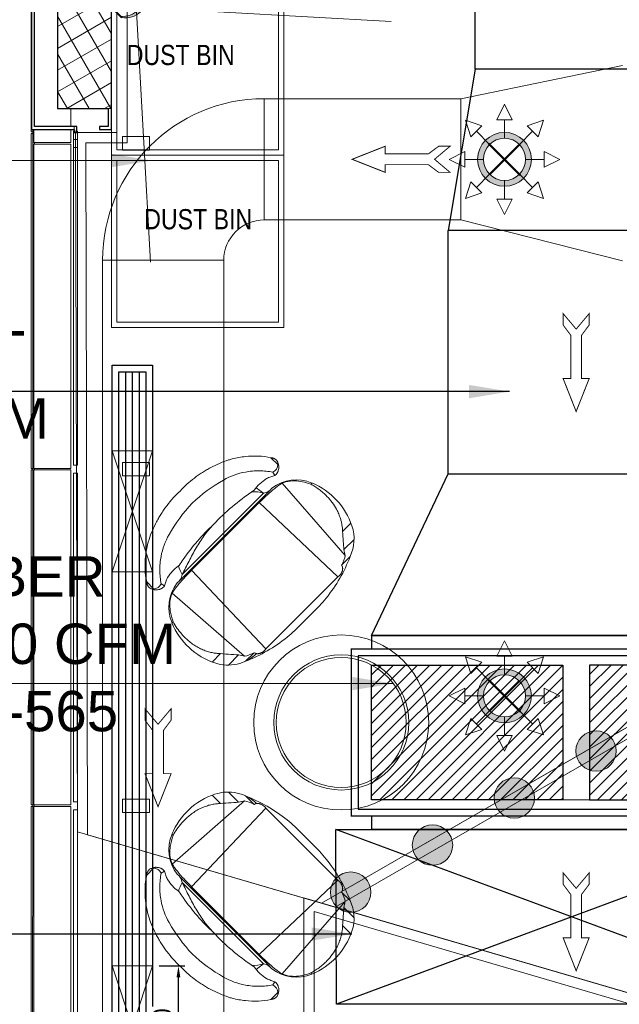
# Model space of a CAD drawing. Header units: millimetres. Extents: x -125266 to 274256, y -711690 to -301689.
# Tile 209 of 256: x -61734 to -59507, y -356607 to -352951. Entities that reach past the tile are written whole.
import ezdxf

# ---------------------------------------------------------------- set-up
doc = ezdxf.new("R2010")
doc.units = ezdxf.units.MM
doc.header["$PDMODE"] = 98
doc.linetypes.add('HIDDEN2', pattern=[0.1875, 0.125, -0.0625])
doc.layers.get('Defpoints').update_dxf_attribs({"lineweight": 5})
for name, color, linetype, lineweight in [('A-DETL-MBND', 5, 'Continuous', 9), ('A-GLAZ-CURT', 8, 'Continuous', 9), ('A-WALL', 8, 'Continuous', 18), ('A-WALL-PATT', 8, 'Continuous', 70), ('ARCH', 7, 'Continuous', 0), ('CCTV CAMERA', 5, 'Continuous', 0), ('CCTV Legend', 7, 'Continuous', 5), ('CEILING', 8, 'Continuous', 5), ('Furniture', 8, 'Continuous', 5), ('HOOD', 6, 'Continuous', 0), ('LIGHT', 173, 'Continuous', 5), ('LOOSE FURNITURE', 8, 'Continuous', 0), ('MEPTEK HVAC-Kitchen Exhaust Air Duct', 30, 'Continuous', 30), ('MEPTEK SA DUCT', 6, 'Continuous', 9), ('MEPTEK- EA FAN', 1, 'Continuous', 9), ('MEPTEK-TEXT1', 7, 'Continuous', 30), ('SPRINKLER PENDANT 68', 3, 'Continuous', 0), ('SPRINKLER PENDANT EXIS.', 6, 'Continuous', 0)]:
    doc.layers.add(name, color=color, linetype=linetype, lineweight=lineweight)
for name, color, linetype in [('MEPTEK-UNITS', 1, 'Continuous'), ('MEPTEL LINEAR GRILL', 5, 'Continuous'), ('Model_Top', 7, 'Continuous')]:
    doc.layers.add(name, color=color, linetype=linetype)
doc.styles.add('Arial_B', font='arialbd.ttf', dxfattribs={"height": 350})
doc.styles.add('REVAC', font='verdana.ttf', dxfattribs={"height": 50})
doc.styles.add('SA-DESIGN', font='arial.ttf')
doc.styles.get("Standard").update_dxf_attribs({"font": 'ARIALN.TTF'})
doc.styles.add('Times New Roman', font='times.ttf', dxfattribs={"height": 150})
doc.dimstyles.new('ARA-125', dxfattribs={"dimtxt": 200, "dimasz": 75, "dimexe": 0, "dimexo": 75, "dimgap": 7.5, "dimtad": 0, "dimdec": 0, "dimrnd": 5, "dimdsep": 46, "dimtxsty": 'Times New Roman', "dimblk": 'ARCHTICK', "dimcen": 56.25, "dimdle": 56.25, "dimclrd": 256, "dimclre": 256, "dimclrt": 256, "dimazin": 3, "dimtfac": 1, "dimtdec": 0, "dimtix": 1, "dimtmove": 1, "dimatfit": 3, "dimfxl": 0, "dimtolj": 1, "dimlwd": -1, "dimlwe": 0, "dimarcsym": 0})
doc.dimstyles.new('Copy of Standard', dxfattribs={"dimtxt": 70, "dimasz": 42, "dimexe": 24, "dimexo": 24, "dimgap": 24, "dimtad": 1, "dimtoh": 1, "dimdec": 0, "dimzin": 0, "dimdsep": 46, "dimtxsty": 'Standard', "dimcen": 0.09, "dimadec": 0, "dimazin": 0, "dimtfac": 1, "dimtdec": 0, "dimtofl": 0, "dimtmove": 0, "dimatfit": 3, "dimfxl": 0, "dimtolj": 1, "dimtzin": 0, "dimarcsym": 0})

# ---------------------------------------------------------------- blocks, each defined once
blk = doc.blocks.new('A$C2e8148c4')
at = {"layer": 'LIGHT', "lineweight": 0}
h = blk.add_hatch(color=8, dxfattribs=at)
h.dxf.hatch_style = 1
h.set_gradient(color1=(128, 128, 128), color2=(99, 100, 102), tint=1, name='SPHERICAL')
edge = h.paths.add_edge_path()
edge.add_arc((75, 75), 75, 0, 360)
at = {"layer": 'LIGHT'}
blk.add_circle((75, 75), 75, dxfattribs=at)
blk = doc.blocks.new('MESH JALI CEILING')
blk.add_lwpolyline([(-20900.6, -317293), (-16023.8, -314487.3), (-16025.9, -314454.1), (-16037.3, -314451.3), (-20951.1, -317278.2), (-20900.6, -317293)])
at = {"layer": 'CEILING'}
blk.add_lwpolyline([(-18851.6, -313716.9), (-15989.7, -314423.9, 0.020223), (-15815, -316142.4), (-17335.5, -318335.7), (-21857.4, -317013.1), (-21864.7, -314416.7), (-21711, -314416.7), (-21711, -313860.5), (-20591, -313860.5), (-20591, -313716.9), (-18851.6, -313716.9)], format="xyb", dxfattribs=at)
blk.add_lwpolyline([(-18856.2, -313754.9), (-16025.9, -314454.1, 0.019722), (-15854.7, -316133), (-17373.8, -318324.3), (-21819.5, -317024.2), (-21826.6, -314454.7), (-21673, -314454.7), (-21673, -313898.5), (-20553, -313898.5), (-20553, -313754.9)], format="xyb", close=True, dxfattribs=at)
blk.add_lwpolyline([(-21015.9, -317259.2), (-14462.8, -319175.5), (-14462.8, -323005.9), (-21015.9, -323005.9), (-21015.9, -322945.9), (-21015.9, -317259.2)], dxfattribs=at)
blk.add_lwpolyline([(-20977.9, -317309.9), (-14500.8, -319204), (-14500.8, -322967.9), (-20977.9, -322967.9), (-20977.9, -322945.9)], close=True, dxfattribs=at)
blk = doc.blocks.new('MS TRUST CEILING')
at = {"layer": 'CEILING'}
blk.add_lwpolyline([(-20951.1, -317278.2), (-19033.3, -316174.9), (-19029.1, -316216.3), (-20900.6, -317293), (-20951.1, -317278.2)], dxfattribs=at)
blk = doc.blocks.new('A_GLASS_PARTITION_TYPE 2 - TYPE 2-49217597-Store 26 at Node L4 Level')
at = {"layer": 'A-GLAZ-CURT', "color": 8, "lineweight": 15}
for p, q in [((610, 7.5), (-610, 7.5)), ((-610, 7.5), (-610, -7.5)), ((610, -7.5), (610, 7.5)), ((-610, -7.5), (610, -7.5)), ((-600, -175), (-650, -175)), ((-650, -175), (-650, -275)), ((-600, -275), (-600, -175)), ((-650, -275), (-600, -275))]:
    blk.add_line(p, q, dxfattribs=at)
blk = doc.blocks.new('A_GLASS_PARTITION_TYPE 2 - TYPE 2-49217611-Store 26 at Node L4 Level')
at = {"layer": 'A-GLAZ-CURT', "lineweight": 15}
for p, q in [((605, 7.5), (-605, 7.5)), ((-605, 7.5), (-605, -7.5)), ((605, -7.5), (605, 7.5)), ((-605, -7.5), (605, -7.5)), ((-595, -175), (-645, -175)), ((-645, -175), (-645, -275)), ((-595, -275), (-595, -175)), ((-645, -275), (-595, -275))]:
    blk.add_line(p, q, dxfattribs=at)
blk = doc.blocks.new('Ceilings 86 - Ceilings 58-48037302-Store 26 at Node L4 Level')
at = {"layer": 'A-DETL-MBND', "color": 250, "lineweight": 13}
for p, q in [((577284.5, 71393.1), (577239.6, 71376.3)), ((577239.6, 71376.3), (577287.8, 71247.7)), ((577233.9, 71374.2), (576106.6, 70951.5)), ((577282.1, 71245.6), (577233.9, 71374.2)), ((577344, 71268.8), (577406.3, 71292.2)), ((576154.8, 70822.9), (577282.1, 71245.6)), ((577287.8, 71247.7), (577332.7, 71264.6)), ((576101, 70949.4), (574936.2, 70512.6)), ((576149.2, 70820.8), (576101, 70949.4)), ((576106.6, 70951.5), (576154.8, 70822.9)), ((574984.3, 70384.1), (576149.2, 70820.8)), ((574930.5, 70510.5), (573765.7, 70073.8)), ((574978.7, 70382), (574930.5, 70510.5)), ((574936.2, 70512.6), (574984.3, 70384.1)), ((573813.9, 69945.2), (574978.7, 70382))]:
    blk.add_line(p, q, dxfattribs=at)
blk = doc.blocks.new('A_GLASS_PARTITION_TYPE 2_END POST - TYPE 2-49330724-Store 26 at Node L4 Level')
at = {"layer": 'A-GLAZ-CURT', "lineweight": 15}
for p, q in [((60, 275), (10, 275)), ((10, 275), (10, 175)), ((60, 175), (60, 275)), ((10, 175), (60, 175)), ((50, 7.5), (-10, 7.5)), ((-10, 7.5), (-10, -7.5)), ((50, -7.5), (50, 7.5)), ((-10, -7.5), (50, -7.5))]:
    blk.add_line(p, q, dxfattribs=at)
blk = doc.blocks.new('DIAL-LT-NDE-ZZ-M3-A-100_rvt-1-Store 26 at Node L4 Level')
at = {"layer": 'A-DETL-MBND', "lineweight": 18}
h = blk.add_hatch(dxfattribs=at)
h.set_pattern_fill('FP_10', color=8, style=0, pattern_type=2)
h.set_pattern_definition([(45, (0, 0), (-62.861793, 62.861793), [8.89, -53.34])])
h.paths.add_polyline_path([(-556938.1, 135883.9), (-556938.1, 135888.7), (-558072.8, 135888.8), (-558072.8, 135890.1), (-558078.8, 135890.1), (-558078.8, 135888.8), (-559322.8, 135889), (-559322.8, 135890.3), (-559328.8, 135890.3), (-559328.8, 135889), (-560572.8, 135889.1), (-560572.8, 135890.6), (-560578.8, 135890.6), (-560578.8, 135889.1), (-561822.8, 135889.3), (-561822.8, 135890.8), (-561828.8, 135890.8), (-561828.8, 135889.3), (-563072.8, 135889.4), (-563072.8, 135891), (-563078.8, 135891), (-563078.8, 135889.4), (-564322.8, 135889.7), (-564322.8, 135891.2), (-564328.8, 135891.2), (-564328.8, 135889.6), (-565532.8, 135889.9), (-565532.8, 135891.4), (-565538.8, 135891.4), (-565538.8, 135889.7), (-565586.8, 135889.4), (-565586.8, 135885.4), (-556938.1, 135883.9)], flags=0)
h = blk.add_hatch(dxfattribs=at)
h.set_pattern_fill('FP_11', color=8, style=0, pattern_type=2)
h.set_pattern_definition([(269.99, (-556824.5, 135883.9), (625, -0.11), [])])
h.paths.add_polyline_path([(-556938.1, 135883.9), (-556938.1, 135888.7), (-558072.8, 135888.8), (-558072.8, 135890.1), (-558078.8, 135890.1), (-558078.8, 135888.8), (-559322.8, 135889), (-559322.8, 135890.3), (-559328.8, 135890.3), (-559328.8, 135889), (-560572.8, 135889.1), (-560572.8, 135890.6), (-560578.8, 135890.6), (-560578.8, 135889.1), (-561822.8, 135889.3), (-561822.8, 135890.8), (-561828.8, 135890.8), (-561828.8, 135889.3), (-563072.8, 135889.4), (-563072.8, 135891), (-563078.8, 135891), (-563078.8, 135889.4), (-564322.8, 135889.7), (-564322.8, 135891.2), (-564328.8, 135891.2), (-564328.8, 135889.6), (-565532.8, 135889.9), (-565532.8, 135891.4), (-565538.8, 135891.4), (-565538.8, 135889.7), (-565586.8, 135889.4), (-565586.8, 135885.4), (-556938.1, 135883.9)], flags=0)
at = {"layer": 'A-WALL-PATT', "lineweight": 13}
h = blk.add_hatch(dxfattribs=at)
h.set_pattern_fill('FP_3', color=8, style=0, pattern_type=2)
h.set_pattern_definition([(120, (0, 0), (-60.621778, -35), []), (210, (0, 0), (35, -60.621778), [])])
h.paths.add_polyline_path([(-565665.4, 135977.5), (-565665.3, 136177.5), (-566696.9, 136177.6), (-566697, 135977.6), (-566252.9, 135977.6)], flags=0)
at = {"layer": 'A-DETL-MBND', "color": 8, "lineweight": 13}
for p, q in [((-565578.7, 135879.4), (-566822.3, 135879.6)), ((-565578.7, 135885.4), (-565586.8, 135885.4)), ((-565578.7, 135879.4), (-565578.7, 135885.4)), ((-565572.7, 135885.4), (-565578.7, 135885.4)), ((-564328.7, 135885.2), (-565572.7, 135885.4)), ((-565572.7, 135885.4), (-565572.7, 135879.4)), ((-564328.7, 135879.2), (-565572.7, 135879.4)), ((-565538.8, 135891.4), (-565532.8, 135891.4)), ((-564328.8, 135891.2), (-564322.8, 135891.2)), ((-564328.7, 135879.2), (-564328.7, 135885.2)), ((-564322.7, 135885.2), (-564328.7, 135885.2)), ((-563078.7, 135885), (-564322.7, 135885.2)), ((-564322.7, 135885.2), (-564322.7, 135879.2)), ((-563078.7, 135879), (-564322.7, 135879.2)), ((-563078.8, 135891), (-563072.8, 135891)), ((-563078.7, 135879), (-563078.7, 135885)), ((-563072.7, 135885), (-563078.7, 135885)), ((-561828.7, 135884.8), (-563072.7, 135885)), ((-563072.7, 135885), (-563072.7, 135879)), ((-561828.7, 135878.8), (-563072.7, 135879))]:
    blk.add_line(p, q, dxfattribs=at)
at = {"layer": 'A-WALL', "color": 8, "lineweight": 25}
for p, q in [((-565665.3, 136177.5), (-566696.9, 136177.6)), ((-565586.8, 136177.6), (-565665.3, 136177.6)), ((-565665.3, 136177.6), (-565665.3, 136177.5)), ((-565586.8, 136165.6), (-565586.8, 136177.6)), ((-565665.4, 135977.5), (-565665.3, 136165.6)), ((-565665.3, 136165.6), (-565598.8, 136165.6)), ((-565598.8, 136165.6), (-565598.8, 136133.2)), ((-565598.8, 136133.2), (-565586.8, 136133.2)), ((-565586.8, 136133.2), (-565586.8, 136165.6)), ((-565575.6, 136048.8), (-565598.8, 136048.8)), ((-565598.8, 136048.8), (-565598.8, 136038.8)), ((-565598.8, 136038.8), (-565598.8, 135892.1)), ((-565586.8, 135892.1), (-565586.8, 136038.8)), ((-565586.8, 136038.8), (-565575.6, 136038.8)), ((-565575.6, 136038.8), (-565575.6, 136048.8)), ((-566697, 135977.6), (-565665.4, 135977.5)), ((-565598.8, 135892.1), (-568086.7, 135892.5)), ((-566822.7, 135880.3), (-565586.8, 135880.1)), ((-565586.8, 135880.1), (-565586.8, 135892.1))]:
    blk.add_line(p, q, dxfattribs=at)
at = {"layer": 'A-WALL', "color": 8, "lineweight": 15}
for p, q in [((-565665.3, 136165.6), (-565665.3, 136177.5)), ((-565665.3, 136177.5), (-565665.3, 136165.6)), ((-565586.8, 136038.8), (-565598.8, 136038.8))]:
    blk.add_line(p, q, dxfattribs=at)
at = {"color": 8, "lineweight": 13}
for name, p, rotation in [('Ceilings 86 - Ceilings 58-48037302-Store 26 at Node L4 Level', (0, 0), 159.4399999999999), ('A_GLASS_PARTITION_TYPE 2_END POST - TYPE 2-49330724-Store 26 at Node L4 Level', (-565570.6, 136043.8), 359.9966596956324), ('A_GLASS_PARTITION_TYPE 2 - TYPE 2-49217611-Store 26 at Node L4 Level', (-564945.6, 136043.8), 179.9966596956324), ('A_GLASS_PARTITION_TYPE 2 - TYPE 2-49217597-Store 26 at Node L4 Level', (-563700.6, 136043.7), 179.9966596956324), ('A_GLASS_PARTITION_TYPE 2 - TYPE 2-49217597-Store 26 at Node L4 Level', (-562450.6, 136043.7), 179.9966596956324)]:
    blk.add_blockref(name, p, dxfattribs=dict(at, rotation=rotation))
blk = doc.blocks.new('Chair - Lounge - Fritz Hansen - Arne Jacobsen - Swan - Default-2656092-FURNITURE PLAN - LEVEL 04')
at = {"layer": 'LOOSE FURNITURE'}
for p, q in [((-65, 312.7), (65, 312.7)), ((-274.5, 263.6), (-230, 263.6)), ((-177.4, -117), (-189.4, 284.8)), ((189.4, 284.8), (-189.4, 284.8)), ((177.4, -117), (189.4, 284.8)), ((230, 263.6), (274.5, 263.6)), ((-330.2, 228.6), (-276.5, 228.6)), ((-288.4, -107.9), (-264.3, 248.1)), ((288.4, -107.9), (264.3, 248.1)), ((276.5, 228.6), (330.2, 228.6)), ((-364.5, 178), (-320.6, 178)), ((320.6, 178), (364.5, 178)), ((-367.4, -30.2), (-361.4, -30.2)), ((361.4, -30.2), (367.4, -30.2)), ((-237.1, -121.3), (237.1, -121.3)), ((213.5, -129.9), (-213.6, -129.9)), ((-177.4, -117), (177.4, -117)), ((208.3, -164.2), (213.5, -129.9)), ((-334, -178.9), (-332.3, -174.4)), ((-326.3, -204.3), (-326.3, -167.8)), ((-290, -147.3), (-293.6, -160.9)), ((-197.4, -162.5), (-201.1, -163)), ((185.8, -164.9), (197.1, -162.5)), ((185.8, -164.9), (189.6, -164.2)), ((290, -147.3), (293.6, -160.9)), ((326.3, -204.3), (326.3, -167.8)), ((332.3, -174.4), (334, -178.9))]:
    blk.add_line(p, q, dxfattribs=at)
for centre, radius, start, end in [((-43.3, -255.9), 568.6, 96.0056, 113.9944), ((-18.8, -488.4), 802.5, 93.2941, 96.0056), ((18.8, -488.4), 802.5, 83.9944, 86.7059), ((43.3, -255.9), 568.6, 66.0056, 83.9944), ((-222.4, 119.1), 153.6, 91.3246, 153.3892), ((222.4, 119.1), 153.6, 26.6108, 70.1556), ((-125.5, 70.5), 262.1, 153.3892, 202.6108), ((125.5, 70.5), 262.1, 337.3892, 26.6108), ((-228.8, 27.5), 150.1, 202.6108, 262.3917), ((228.8, 27.5), 150.1, 277.6083, 337.3892), ((-242.9, -174.1), 53.1, 56.4798, 96.2536), ((-18.7, -75.6), 202.3, 195.5503, 205.5943), ((119.7, -83.8), 104.6, 309.1588, 333.9149), ((242.9, -174.1), 53.1, 83.7464, 123.4042), ((-224.9, -18.8), 146.2, 256.1487, 279.3812)]:
    blk.add_arc(centre, radius, start, end, dxfattribs=at)
for centre, major_axis, ratio, start_param, end_param in [((-185.6, 206.8), (104.4, 0), 0.601815, 2.009794, 2.42482), ((185.6, 206.8), (104.4, 0), 0.601815, 0.716772, 1.131799), ((-504.7, -50.3), (293.9, 349.3), 0.017596, 0.661436, 0.910351), ((-763.8, 350.7), (527.9, 0), 0.601815, 5.888713, 5.954273), ((763.8, 350.7), (527.9, 0), 0.601815, 3.470559, 3.536053), ((489.9, -62.4), (-283.3, 358.1), 0.046793, 5.410697, 5.622742), ((-174.5, 473.6), (69.3, 593.6), 0.508624, 2.943788, 2.990966), ((169.8, 473), (-75.6, 592.8), 0.509979, 3.286844, 3.334022), ((-281.7, -215.5), (-45.6, 46.7), 0.652127, 6.251424, 6.564339), ((-300.7, -204.4), (-12.3, 44), 0.84314, 5.778968, 6.677747), ((-43.5, 563.5), (742.4, 0), 0.999668, 4.503504, 4.538846), ((-26.8, 658.4), (838.8, 0), 0.999668, 4.538846, 4.744384), ((26.8, 658.4), (838.8, 0), 0.999668, 4.680394, 4.907636), ((300, -204.2), (14.9, 43.1), 0.841778, 5.938398, 6.8374), ((278.6, -212.1), (51.1, 40.6), 0.658138, 6.084405, 6.397316), ((-70.4, -20.2), (242.3, 101.5), 0.984273, 3.706897, 4.039895), ((70, -21.4), (-251, 77.7), 0.980997, 2.148506, 2.481511), ((13.2, 197.4), (-556, 37.7), 0.877907, 1.345675, 1.60665), ((-13.1, 196.8), (556, 38), 0.876876, 4.676163, 4.937139)]:
    blk.add_ellipse(centre, major_axis=major_axis, ratio=ratio, start_param=start_param, end_param=end_param, dxfattribs=at)
for points, knots in [([(-189.4, 284.8), (-192.2, 285.2), (-197.7, 285.4), (-204.7, 284.5), (-209.5, 283.3), (-212.1, 282.4), (-214.1, 281.6), (-215.9, 280.8), (-217.8, 279.8), (-219.6, 278.7), (-221.2, 277.5), (-222.8, 276.1), (-224.3, 274.7), (-225.7, 273.1), (-226.9, 271.4), (-227.9, 269.6), (-229, 267.1), (-229.6, 265.1), (-229.9, 263.6)], [0, 0, 0, 0, 0.166667, 0.333333, 0.416667, 0.458333, 0.5, 0.541667, 0.583333, 0.625, 0.666667, 0.708333, 0.75, 0.791667, 0.833333, 0.875, 0.916667, 1, 1, 1, 1]), ([(229.9, 263.6), (229.6, 265.1), (229, 267.1), (227.9, 269.6), (226.9, 271.4), (225.7, 273.1), (224.3, 274.7), (223, 275.9), (222, 276.8), (220.9, 277.7), (219.6, 278.7), (217.8, 279.8), (215.9, 280.8), (214.1, 281.6), (212.1, 282.4), (209.5, 283.3), (204.7, 284.5), (197.7, 285.4), (192.2, 285.2), (189.4, 284.8)], [0, 0, 0, 0, 0.083333, 0.125, 0.166667, 0.208333, 0.25, 0.291667, 0.3125, 0.333333, 0.375, 0.416667, 0.458333, 0.5, 0.541667, 0.583333, 0.666667, 0.833333, 1, 1, 1, 1]), ([(363.1, 103.5), (361.3, 109.7), (357.1, 121.7), (349.9, 136.9), (343.7, 147.6), (339.1, 154.8), (335.5, 159.9), (331.9, 164.8), (327, 171), (323.2, 175.3), (320.6, 178)], [0, 0, 0, 0, 0.2, 0.4, 0.55, 0.625, 0.7, 0.775, 0.85, 1, 1, 1, 1]), ([(-363.1, 103.5), (-364.9, 97.3), (-368, 84.5), (-371.9, 58.1), (-372.3, 27.8), (-368.2, -4.2), (-364, -21.9), (-361.4, -30.2)], [0, 0, 0, 0, 0.142857, 0.285714, 0.571429, 0.785714, 1, 1, 1, 1]), ([(361.4, -30.2), (363.1, -24.7), (366.1, -13.1), (370.6, 11.5), (372.7, 41.2), (370.1, 74.8), (365.9, 94.1), (363.1, 103.5)], [0, 0, 0, 0, 0.142857, 0.285714, 0.571429, 0.785714, 1, 1, 1, 1]), ([(-361.4, -30.2), (-354.9, -44.1), (-337, -74.7), (-315.6, -94.1), (-301.9, -101.4)], [0, 0, 0, 0, 0.4, 1, 1, 1, 1]), ([(301.9, -101.4), (311, -96.5), (326.4, -84.7), (346, -59.6), (356.5, -40.6), (361.4, -30.2)], [0, 0, 0, 0, 0.4, 0.7, 1, 1, 1, 1]), ([(-288.4, -107.9), (-283.5, -109.1), (-273.3, -111.1), (-250.5, -114.2), (-225, -115.9), (-198, -116.8), (-184.3, -116.9), (-177.4, -117)], [0, 0, 0, 0, 0.166667, 0.333333, 0.666667, 0.833333, 1, 1, 1, 1]), ([(177.4, -117), (184.3, -116.9), (198, -116.8), (225, -115.9), (250.5, -114.2), (273.3, -111.1), (283.5, -109.1), (288.4, -107.9)], [0, 0, 0, 0, 0.166667, 0.333333, 0.666667, 0.833333, 1, 1, 1, 1]), ([(-327.8, -201.9), (-328.4, -201.1), (-329.6, -199.6), (-330.8, -197.4), (-331.7, -195.5), (-332.4, -194.1), (-332.8, -192.7), (-333.1, -191.6), (-333.4, -190.8), (-333.6, -189.9), (-333.9, -188.7), (-334.1, -187.1), (-334.3, -185.1), (-334.3, -182.4), (-334.2, -180.3), (-334, -178.9)], [-1, -1, -1, -1, -0.857143, -0.714286, -0.642857, -0.571429, -0.5, -0.464286, -0.428571, -0.392857, -0.357143, -0.285714, -0.214286, -0.142857, 0, 0, 0, 0]), ([(-332.3, -174.4), (-331.4, -172.3), (-330, -169.3), (-327.8, -165.8), (-326.1, -163.3), (-324.3, -161.1), (-321.8, -158.3), (-317.9, -154.9), (-313.4, -151.8), (-309.5, -149.9), (-307.3, -149), (-305.5, -148.4), (-303.7, -147.9), (-301.3, -147.3), (-296.8, -146.7), (-292.8, -146.9), (-290, -147.3)], [-1, -1, -1, -1, -0.892857, -0.839286, -0.785714, -0.732143, -0.678571, -0.571429, -0.428571, -0.357143, -0.321429, -0.285714, -0.25, -0.214286, -0.142857, 0, 0, 0, 0]), ([(290, -147.3), (292.1, -147), (295.2, -146.7), (299.1, -147), (301.9, -147.4), (304.2, -148), (305.9, -148.5), (307.7, -149.1), (309.8, -150), (313.6, -152), (317.4, -154.5), (321.1, -157.7), (323.7, -160.4), (326.1, -163.3), (329.1, -167.7), (331.1, -171.6), (332.3, -174.4)], [-1, -1, -1, -1, -0.892857, -0.839286, -0.785714, -0.732143, -0.705357, -0.678571, -0.625, -0.571429, -0.428571, -0.357143, -0.285714, -0.214286, -0.142857, 0, 0, 0, 0]), ([(334, -178.9), (334.1, -179.9), (334.3, -181.5), (334.3, -183.5), (334.3, -185.1), (334.2, -186.3), (334.1, -187.3), (333.9, -188.3), (333.7, -189.5), (333.4, -190.7), (333.1, -191.7), (332.8, -192.7), (332.3, -194), (331.7, -195.5), (330.8, -197.4), (329.6, -199.5), (328.4, -201.1), (327.8, -201.9)], [-1, -1, -1, -1, -0.892857, -0.839286, -0.785714, -0.732143, -0.705357, -0.678571, -0.625, -0.571429, -0.535714, -0.5, -0.428571, -0.357143, -0.285714, -0.142857, 0, 0, 0, 0]), ([(0, -355.5), (-12.1, -355.9), (-36.3, -355.7), (-66, -353), (-89.7, -349.2), (-107.4, -345.6), (-124.9, -341.3), (-147.8, -334.7), (-175.9, -324.8), (-197.7, -315.2), (-208.5, -309.9)], [-1, -1, -1, -1, -0.833333, -0.666667, -0.583333, -0.5, -0.416667, -0.333333, -0.166667, 0, 0, 0, 0]), ([(208.5, -309.9), (197.7, -315.2), (175.8, -324.8), (147.8, -334.7), (124.8, -341.3), (107.3, -345.6), (89.7, -349.2), (66, -353), (36.3, -355.7), (12.1, -355.9), (0, -355.5)], [-1, -1, -1, -1, -0.833333, -0.666667, -0.583333, -0.5, -0.416667, -0.333333, -0.166667, 0, 0, 0, 0])]:
    blk.add_open_spline(points, degree=3, knots=knots, dxfattribs=at)
for points in [[(-320.6, 178), (-324, 174.4), (-330.7, 166.6), (-340.4, 153.3), (-349.3, 138.3), (-357.1, 121.7), (-361.3, 109.7), (-363.1, 103.5)], [(0, -179.7), (-17.8, -179.3), (-53.4, -176.1), (-106.8, -164.6), (-160.2, -148.4), (-195.8, -136), (-213.6, -129.9)], [(-221.5, -233.7), (-228.8, -228.7), (-242.6, -218.2), (-261.6, -200.5), (-278.6, -181.4), (-288.8, -167.9), (-293.6, -160.9)], [(-290, -147.3), (-285.6, -150), (-276.1, -155), (-265.5, -159), (-259.9, -160.7)], [(197.1, -162.5), (207.6, -164.5), (228.5, -166.2), (249.5, -163.3), (259.9, -160.7)], [(293.6, -160.9), (288.8, -167.9), (278.6, -181.4), (261.6, -200.5), (242.6, -218.2), (228.8, -228.7), (221.5, -233.7)], [(259.9, -160.7), (265.5, -159), (276.1, -155), (285.6, -150), (290, -147.3)], [(-326.3, -204.3), (-326.6, -203.9), (-327.1, -203.1), (-327.5, -202.3), (-327.8, -201.9)], [(-221.5, -302.6), (-236.1, -294), (-263.2, -275.3), (-298.5, -242), (-317.7, -217.4), (-326.3, -204.3)], [(326.3, -204.3), (317.7, -217.4), (298.4, -242.1), (263.3, -275.3), (236.1, -294), (221.5, -302.6)], [(327.8, -201.9), (327.5, -202.3), (327.1, -203.1), (326.6, -203.9), (326.3, -204.3)], [(-208.5, -309.9), (-210.7, -308.7), (-215.1, -306.4), (-219.4, -303.9), (-221.5, -302.6)], [(221.5, -302.6), (219.4, -303.9), (215.1, -306.4), (210.7, -308.7), (208.5, -309.9)]]:
    blk.add_open_spline(points, degree=3, dxfattribs=at)
blk = doc.blocks.new('Table - Trio End - Default-2628031-FURNITURE PLAN - LEVEL 04')
at = {"layer": 'LOOSE FURNITURE', "lineweight": 0}
for radius in [250.8, 241.3]:
    blk.add_circle((0, 0), radius, dxfattribs=at)
blk = doc.blocks.new('ARCH')
at = {"layer": 'LOOSE FURNITURE', "lineweight": 0}
for points in [[(-60753.2, -353453.7), (-60753.2, -352813.7), (-61393.2, -352813.7), (-61393.2, -353453.7)], [(-60773.2, -353433.7), (-60773.2, -352833.7), (-61373.2, -352833.7), (-61373.2, -353433.7)], [(-60753.2, -354093.7), (-60753.2, -353453.7), (-61393.2, -353453.7), (-61393.2, -354093.7)], [(-60773.2, -354073.7), (-60773.2, -353473.7), (-61373.2, -353473.7), (-61373.2, -354073.7)]]:
    blk.add_lwpolyline(points, close=True, dxfattribs=at)
blk.add_circle((-60539.7, -355560.6), 325, dxfattribs=at)
at = {"lineweight": 5, "rotation": 270}
blk.add_blockref('DIAL-LT-NDE-ZZ-M3-A-100_rvt-1-Store 26 at Node L4 Level', (-197570.7, -918945.6), dxfattribs=at)
at = {"layer": 'LOOSE FURNITURE', "xscale": -1}
for name, p, rotation in [('Chair - Lounge - Fritz Hansen - Arne Jacobsen - Swan - Default-2656092-FURNITURE PLAN - LEVEL 04', (-60887.1, -354952.4), 225.0000000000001), ('Table - Trio End - Default-2628031-FURNITURE PLAN - LEVEL 04', (-60539.7, -355560.6), 90)]:
    blk.add_blockref(name, p, dxfattribs=dict(at, rotation=rotation))
at = {"layer": 'LOOSE FURNITURE', "rotation": 314.9999999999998}
blk.add_blockref('Chair - Lounge - Fritz Hansen - Arne Jacobsen - Swan - Default-2656092-FURNITURE PLAN - LEVEL 04', (-60887.1, -356214), dxfattribs=at)
at = {"layer": 'Furniture', "color": 7, "char_height": 75, "width": 1945.672, "attachment_point": 2, "style": 'Arial_B'}
for insert in [(-61135.9, -353044.1), (-61070.9, -353654.1)]:
    blk.add_mtext('{\\fArial Narrow|b0|i0|c0|p34;DUST BIN}', dxfattribs=dict(at, insert=insert))
blk = doc.blocks.new('68 DEGREE PENDANT')
at = {"layer": 'SPRINKLER PENDANT EXIS.'}
h = blk.add_hatch(color=1, dxfattribs=at)
h.paths.add_polyline_path([(100, 0, -1), (-100, 0, -1)])
h.paths.add_polyline_path([(-78.2, 0, 1), (78.2, 0, 1)], flags=16)
at = {"layer": 'SPRINKLER PENDANT EXIS.', "color": 1}
for p, q in [((0, 205.1), (-29, 147.4)), ((0, 205.1), (28.9, 147.4)), ((28.9, 147.4), (-29, 147.4)), ((0, 78.2), (0, 147.4)), ((-145.1, 145), (-83.8, 124.7)), ((-145.1, 145), (-124.7, 83.8)), ((-124.7, 83.8), (-83.8, 124.7)), ((145, 145.1), (83.8, 124.7)), ((124.7, 83.8), (83.8, 124.7)), ((145, 145.1), (124.7, 83.8)), ((-55.3, 55.3), (-104.3, 104.2)), ((55.3, 55.3), (104.2, 104.3)), ((-205.1, 0), (-147.4, 28.9)), ((-147.4, 28.9), (-147.4, -29)), ((78.2, 0), (147.4, 0)), ((205.1, 0), (147.4, 29)), ((147.4, -28.9), (147.4, 29)), ((205.1, 0), (147.4, -28.9)), ((-205.1, 0), (-147.4, -29)), ((-78.2, 0), (-147.4, 0)), ((-55.3, -55.3), (-104.2, -104.3)), ((55.3, -55.3), (104.3, -104.2)), ((-145, -145.1), (-124.7, -83.8)), ((-124.7, -83.8), (-83.8, -124.7)), ((0, -78.2), (0, -147.4)), ((83.8, -124.7), (124.7, -83.8)), ((145.1, -145), (124.7, -83.8)), ((-145, -145.1), (-83.8, -124.7)), ((145.1, -145), (83.8, -124.7)), ((0, -205.1), (-28.9, -147.4)), ((-28.9, -147.4), (29, -147.4)), ((0, -205.1), (29, -147.4))]:
    blk.add_line(p, q, dxfattribs=at)
at = {"layer": 'SPRINKLER PENDANT EXIS.', "color": 1, "const_width": 7.76}
for points in [[(-58.8, 58.8), (58.8, -58.8)], [(55.3, 55.3), (-55.3, -55.3)]]:
    blk.add_lwpolyline(points, dxfattribs=at)
at = {"layer": 'SPRINKLER PENDANT EXIS.', "color": 1}
for radius in [100, 78.2]:
    blk.add_circle((0, 0), radius, dxfattribs=at)
blk = doc.blocks.new('A$C74DF1A55')
at = {"layer": 'SPRINKLER PENDANT 68'}
for p in [(1011.4, -1349), (1011.4, -3341.5)]:
    blk.add_blockref('68 DEGREE PENDANT', p, dxfattribs=at)
blk = doc.blocks.new('dome camera')
at = {"layer": 'CCTV CAMERA'}
blk.add_hatch(color=3, dxfattribs=at).paths.add_polyline_path([(-1802898, -38106, -0.452865), (-1802912, -38531), (-1802890, -38531, 0.531355), (-1802888, -38094)])
at = {"layer": 'CCTV CAMERA', "color": 3}
for p, q in [((-1802888, -38094), (-1802912, -38094)), ((-1802888, -38094), (-1802898, -38106)), ((-1802890, -38531), (-1802912, -38531))]:
    blk.add_line(p, q, dxfattribs=at)
for points in [[(-1802811, -38277), (-1800447, -36163)], [(-1802811, -38348), (-1800447, -40462)]]:
    blk.add_lwpolyline(points, dxfattribs=at)
for points in [[(-1803194, -38094, 25, 25, 0), (-1803091, -38094, 50, 50, 0)], [(-1803194, -38094, 25, 25, 0), (-1803194, -38531, 50, 50, 0)], [(-1803091, -38094, 25, 25, 0), (-1802888, -38094, 50, 50, 0)], [(-1803091, -38094, 25, 25, 0), (-1803091, -38531, 50, 50, 0)], [(-1803194, -38531, 25, 25, 0), (-1803091, -38531, 50, 50, 0)], [(-1803091, -38531, 25, 25, 0), (-1802888, -38531, 50, 50, 0)]]:
    blk.add_lwpolyline(points, format="xyseb", dxfattribs=at)
at = {"layer": 'CCTV CAMERA', "color": 3, "const_width": 12.9}
blk.add_lwpolyline([(-1802811, -38276, 0.402103), (-1802846, -38313, 0.401283), (-1802811, -38349, 0.401283)], format="xyb", dxfattribs=at)
at = {"layer": 'CCTV CAMERA', "color": 3}
for centre, radius, start, end in [((-1803092, -38312), 283, 309.3583, 50.6417), ((-1803037, -38312), 264, 303.8352, 55.7719)]:
    blk.add_arc(centre, radius, start, end, dxfattribs=at)
blk = doc.blocks.new('*U1548')
at = {"color": 8}
for p, q in [((25, 100), (7601.3, 100)), ((25, 75), (7601.3, 75)), ((25, 50), (7601.3, 50))]:
    blk.add_line(p, q, dxfattribs=at)
blk.add_lwpolyline([(0, 0), (0, 150), (7626.3, 150), (7626.3, 0)], close=True)
at = {"color": 1}
blk.add_lwpolyline([(25, 25), (25, 125), (7601.3, 125), (7601.3, 25)], close=True, dxfattribs=at)
blk = doc.blocks.new('A$C8f9b76a3')
at = {"layer": 'Model_Top', "char_height": 37.5, "attachment_point": 1, "style": 'REVAC'}
for insert in [(751.6, 251.5), (2086.6, 251.5), (3421.6, 251.5)]:
    blk.add_mtext('\\pi-189.9681;{\\C7;Fresh air collar\\P\\pi-129.09671;430 x 200\\P\\pi-225.67999;660 CFM @ 90 Pa}', dxfattribs=dict(at, insert=insert))
blk = doc.blocks.new('_ArchTick')
at = {"color": 0, "linetype": 'ByBlock', "const_width": 0.15}
blk.add_lwpolyline([(-0.5, -0.5), (0.5, 0.5)], dxfattribs=at)
blk = doc.blocks.new('SCRUBBER')
at = {"layer": 'MEPTEK-UNITS', "true_color": 0x991b1e}
h = blk.add_hatch(dxfattribs=at)
h.set_pattern_fill('ANSI31', color=244, scale=10)
h.set_pattern_definition([(45, (-503545.953, 848610.544), (-22.4506403, 22.4506403), [])])
h.paths.add_polyline_path([(-250, -260), (250, -260), (250, -970), (-250, -970)])
h.paths.add_polyline_path([(-250, -160), (250, -160), (250, 550), (-250, 550)])
at = {"ltscale": 2}
blk.add_line((250, -160), (250, -260), dxfattribs=at)
at = {"layer": 'MEPTEK-UNITS', "const_width": 5}
for points in [[(310, 625), (310, -1045), (-310, -1045), (-310, 625)], [(-310, 550), (-360, 550), (-360, -970), (-310, -970)], [(310, 550), (360, 550), (360, -970), (310, -970)]]:
    blk.add_lwpolyline(points, close=True, dxfattribs=at)
at = {"layer": 'MEPTEK-UNITS'}
blk.add_lwpolyline([(285, 600), (285, -1020), (-285, -1020), (-285, 600)], close=True, dxfattribs=at)
at = {"layer": 'MEPTEK-UNITS', "color": 244, "true_color": 0x991b1e}
for points in [[(-250, -160), (250, -160), (250, 550), (-250, 550)], [(-250, -260), (250, -260), (250, -970), (-250, -970)]]:
    blk.add_lwpolyline(points, close=True, dxfattribs=at)
blk = doc.blocks.new('*D1660')
at = {"layer": 'Defpoints', "color": 0, "transparency": 16777216}
for p in [(-61240.7, -356464.8), (-61144.3, -356464.8), (-61240.7, -356914.8)]:
    blk.add_point(p, dxfattribs=at)
at = {"layer": 'MEPTEK SA DUCT', "color": 0, "linetype": 'HIDDEN2', "lineweight": -2, "transparency": 16777216}
for p, q in [((-61216.7, -356464.8), (-61120.3, -356464.8)), ((-61144.3, -356872.8), (-61144.3, -356506.8)), ((-61216.7, -356914.8), (-61120.3, -356914.8))]:
    blk.add_line(p, q, dxfattribs=at)
at = {"layer": 'MEPTEK SA DUCT', "color": 0, "transparency": 16777216}
for points in [[(-61151.3, -356506.8), (-61137.3, -356506.8), (-61144.3, -356464.8)], [(-61151.3, -356872.8), (-61137.3, -356872.8), (-61144.3, -356914.8)]]:
    blk.add_solid(points, dxfattribs=at)
at = {"layer": 'MEPTEK SA DUCT', "color": 0, "transparency": 16777216, "insert": (-61204, -356689.8), "char_height": 70, "attachment_point": 5, "rotation": 90, "bg_fill": 3, "box_fill_scale": 1.1, "bg_fill_color": 256, "bg_fill_true_color": 13158600, "bg_fill_transparency": 0}
blk.add_mtext('\\A1;450', dxfattribs=at)

msp = doc.modelspace()

# ---------------------------------------------------------------- linework, layer by layer
at = {"layer": 'MEPTEK HVAC-Kitchen Exhaust Air Duct'}
for p, q in [((-60042.1, -353133.9, 0), (-60042.1, -352450.7, 0)), ((-60042.1, -353133.9, 0), (-60142.1, -353733.9, 0)), ((-59292.1, -353133.9, 0), (-60042.1, -353133.9, 0)), ((-60142.1, -354637.6, 0), (-60142.1, -353733.9, 0)), ((-59192.1, -353733.9, 0), (-60142.1, -353733.9, 0)), ((-60427.1, -355237.6, 0), (-60142.1, -354637.6, 0)), ((-60142.1, -354637.6, 0), (-59192.1, -354637.6, 0)), ((-58806.9, -356607.2, 0), (-60559.5, -355957.6, 0)), ((-58809.1, -355957.6, 0), (-60557.4, -356607.2, 0))]:
    msp.add_line(p, q, dxfattribs=at)
at = {"layer": 'MEPTEK HVAC-Kitchen Exhaust Air Duct', "const_width": 3.53, "elevation": 0}
for points in [[(-59667.1, -354405.8), (-59618.6, -354283.2), (-59647.2, -354283.2), (-59647.2, -354122.8), (-59618.6, -354084.5), (-59618.6, -354042), (-59667.1, -354099.7), (-59715.5, -354042), (-59715.5, -354084.5), (-59686.9, -354122.8), (-59686.9, -354283.2), (-59715.5, -354283.2), (-59667.1, -354405.8)], [(-59667.1, -356482.6), (-59618.6, -356360), (-59647.2, -356360), (-59647.2, -356199.7), (-59618.6, -356161.3), (-59618.6, -356118.8), (-59667.1, -356176.5), (-59715.5, -356118.8), (-59715.5, -356161.3), (-59686.9, -356199.7), (-59686.9, -356360), (-59715.5, -356360), (-59667.1, -356482.6)]]:
    msp.add_lwpolyline(points, dxfattribs=at)
at = {"layer": 'MEPTEK HVAC-Kitchen Exhaust Air Duct', "elevation": 0}
msp.add_lwpolyline([(-58809.1, -355957.6), (-58806.9, -356607.2), (-60557.4, -356607.2), (-60559.5, -355957.6)], close=True, dxfattribs=at)
at = {"layer": 'MEPTEK SA DUCT'}
for p, q in [((-59495.4, -353120.7), (-60095.4, -353244.1)), ((-60825.9, -353694.1), (-60825.9, -353244.1)), ((-60095.4, -353244.1), (-60825.9, -353244.1)), ((-60095.4, -353694.1), (-60095.4, -353244.1)), ((-60095.4, -353694.1), (-60825.9, -353694.1)), ((-60095.4, -353694.1), (-59495.4, -353845.7)), ((-60975.9, -353844.1), (-61425.9, -353844.1)), ((-61425.9, -353844.1), (-61425.9, -361545.4)), ((-60975.9, -353844.1), (-60975.9, -357014.8)), ((-61390.7, -354551.3), (-61240.7, -355001.3)), ((-61390.7, -355001.3), (-61240.7, -354551.3)), ((-61390.7, -356464.8), (-61240.7, -356914.8)), ((-61390.7, -356914.8), (-61240.7, -356464.8))]:
    msp.add_line(p, q, dxfattribs=at)
at = {"layer": 'MEPTEK SA DUCT', "const_width": 3.53}
for points in [[(-60499.2, -353469.1), (-60376.6, -353517.6), (-60376.6, -353489), (-60216.2, -353489), (-60177.9, -353517.6), (-60135.4, -353517.6), (-60193.1, -353469.1), (-60135.4, -353420.7), (-60177.9, -353420.7), (-60216.2, -353449.3), (-60376.6, -353449.3), (-60376.6, -353420.7), (-60499.2, -353469.1)], [(-61220.1, -355873.3), (-61268.6, -355750.7), (-61240, -355750.7), (-61240, -355590.4), (-61268.6, -355552), (-61268.6, -355509.5), (-61220.1, -355567.2), (-61171.6, -355509.5), (-61171.6, -355552), (-61200.2, -355590.4), (-61200.2, -355750.7), (-61171.6, -355750.7), (-61220.1, -355873.3)]]:
    msp.add_lwpolyline(points, dxfattribs=at)
at = {"layer": 'MEPTEK SA DUCT'}
for points in [[(-61390.7, -354551.3), (-61390.7, -355001.3), (-61240.7, -355001.3), (-61240.7, -354551.3)], [(-61390.7, -356464.8), (-61390.7, -356914.8), (-61240.7, -356914.8), (-61240.7, -356464.8)]]:
    msp.add_lwpolyline(points, close=True, dxfattribs=at)
for radius in [600, 150]:
    msp.add_arc((-60825.9, -353844.1), radius, 90, 180, dxfattribs=at)

# ---------------------------------------------------------------- block references
at = {"layer": 'ARCH'}
msp.add_blockref('ARCH', (0, 0), dxfattribs=at)
at = {"layer": 'CCTV Legend', "lineweight": 0, "xscale": -0.2940609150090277, "yscale": 0.2940609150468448, "zscale": 0.2940609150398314, "rotation": 135.0661478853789}
msp.add_blockref('dome camera', (306045, -735318.8, 0), dxfattribs=at)
at = {"layer": 'CEILING'}
msp.add_blockref('MESH JALI CEILING', (-39662.2, -38953.2), dxfattribs=at)
at = {"layer": 'CEILING', "color": 1}
msp.add_blockref('MS TRUST CEILING', (-39662.2, -38953.2), dxfattribs=at)
at = {"layer": 'HOOD', "lineweight": 0, "rotation": 90}
msp.add_blockref('A$C8f9b76a3', (-59920.1, -351397.1), dxfattribs=at)
at = {"layer": 'LIGHT', "color": 6}
for p in [(-59668.2, -355741.5), (-59971.9, -355916.2), (-60275.6, -356091), (-60579.4, -356265.7)]:
    msp.add_blockref('A$C2e8148c4', p, dxfattribs=at)
at = {"layer": 'MEPTEK- EA FAN', "xscale": -1, "rotation": 90}
msp.add_blockref('SCRUBBER', (-59877.1, -355597.6, 0), dxfattribs=at)
at = {"layer": 'MEPTEL LINEAR GRILL', "rotation": 270}
msp.add_blockref('*U1548', (-61390.7, -354233.8), dxfattribs=at)
at = {"layer": 'SPRINKLER PENDANT 68'}
msp.add_blockref('A$C74DF1A55', (-60944.6, -352120.4), dxfattribs=at)

# ---------------------------------------------------------------- texts
at = {"layer": 'MEPTEK HVAC-Kitchen Exhaust Air Duct', "insert": (-62172.9, -354183, 19.3), "char_height": 150, "width": 2133.738, "attachment_point": 5, "style": 'SA-DESIGN'}
msp.add_mtext('950x600\\PEA DUCT\\P11100 CFM', dxfattribs=at)
at = {"layer": 'MEPTEK- EA FAN', "insert": (-62393.2, -355269.4, 0), "char_height": 150, "width": 3378.943, "attachment_point": 5, "style": 'SA-DESIGN'}
msp.add_mtext('1# DRY SCRUBBER\\P6300 CFM TO 11000 CFM\\PL-620xW-1670xH-565', dxfattribs=at)

# ---------------------------------------------------------------- leaders
at = {"layer": 'MEPTEK HVAC-Kitchen Exhaust Air Duct'}
for points in [[(-59914.5, -354331.8, 0), (-62048.7, -354331.8, 0), (-63076.2, -354331.8, 0)], [(-60499.8, -356346.3), (-61885.2, -356346.3), (-63343.5, -356346.3)]]:
    msp.add_leader(points, dimstyle='ARA-125', override={"dimtxt": 150, "dimasz": 150}, dxfattribs=at)
at = {"layer": 'MEPTEK SA DUCT'}
msp.add_leader([(-61243, -353473.7), (-63137, -353473.7)], dimstyle='ARA-125', override={"dimtxt": 150, "dimasz": 150}, dxfattribs=at)
at = {"layer": 'MEPTEK- EA FAN'}
msp.add_leader([(-60347.9, -355416.2, 0), (-62048.7, -355416.2, 0), (-63936.3, -355416.2, 0)], dimstyle='ARA-125', override={"dimtxt": 150, "dimasz": 150}, dxfattribs=at)

# ---------------------------------------------------------------- next in the draw order: dimensions: what is measured, and where the dimension line sits
at = {"layer": 'MEPTEK SA DUCT'}
dim = msp.add_linear_dim(base=(-61144.3, -356464.8), p1=(-61240.7, -356914.8), p2=(-61240.7, -356464.8), angle=90, dimstyle='Copy of Standard', override={"dimfxl": 1.66875, "dimtfill": 1, "dimarcsym": 2}, dxfattribs=at)
dim.commit()
dim.dimension.update_dxf_attribs({"geometry": '*D1660', "text_midpoint": (-61204, -356689.8)})

# ---------------------------------------------------------------- next in the draw order: texts
at = {"layer": 'MEPTEK-TEXT1', "char_height": 350, "attachment_point": 1}
for s, insert, width in [('{\\fCalibri|b0|i0|c0|p34;\\H1.28571x;\\C1;GENERAL GUIDELINES-HVAC :\\P\\fArial Narrow|b0|i0|c0|p34;\\H0.88889x;\\C256;\\P\\fCalibri|b0|i0|c0|p34;\\C4;DUCTING :\\H0.875x;\\P\\pi-1050,l1050,t1050;\\C256;1.^IDUCTING SHALL BE IN ACCORDANCE WITH IS 655, GALVANIZED IRON SHEET TO BE USED FOR ALL DUCTING WORKS. THERMAL INSULATION ON DUCTS SHALL BE 19 MM THICK. CLOSED CELL CLASS “O” BS 476 PART 6-7 FM APPROVED NITRILE RUBBER ELASTOMERIC INSULATION THERMAL CONDUCTIVITY 0.033 WATTS PER METER-KELVIN (W/(M.K)) AT 0°C FOR AIR CONDITIONING DUCTING. \\P2.^ITHERMAL INSULATION ON KITCHEN EXHAUST DUCTING SHALL BE 80 MM THICK ALUMINUM FOIL FACED RESIN BONDED FIBRE GLASS WOOL OF DENSITY NOT LESS THAN 48 KG/M3.\\P3.^ITHERMAL INSULATION ON FRESH AIR, SUPPLY AIR AND RETURN AIR SHALL BE 19MM THICK CLOSED CELL ANTI-MICROBIAL CLASS “O” BS 476 AND PART 6 & 7 FM APPROVED NITRILE RUBBER ELASTOMERIC INSULATION THERMAL CONDUCTIVITY 0.033 WATTS PER METER-KELVIN (W/ (M\\fArial|b0|i0|c0|p34;.\\fCalibri|b0|i0|c0|p34;K)) AT 0°C.\\P4.^IAPPROPRIATE NUMBER OF TRAP DOORS SHALL BE PROVIDED IN KITCHEN EXHAUST DUCTING FOR OIL/GREASE CLEANING PURPOSE.\\P5.^IDUCTING INSTALLATION WITH RESPECT TO FRESH AIR INTAKE, KITCHEN EXHAUST OUT FROM LOCATION UP TO LOUVERS AT FAÇADE SHALL BE IN THE SCOPE OF CONCESSIONER INCLUDING AIR WASHER, EXHAUST FAN SECTION DRY SCRUBBER ETC.\\P6.^IEACH AND EVERY KITCHEN EXHAUST HOOD SHOULD BE EQUIPPED WITH UL LISTED, WET CHEMICAL BASED, MECHANICALLY OPERATED, AUTOMATIC FIRE SUPPRESSION SYSTEM. SEPARATE DRAWING TO BE SUBMITTED FOR HOOD SUPPRESSION SYSTEM.\\P7.^ISUPPORTING OF DUCTING TO BE DONE WITH USING ANGLE 50X 50 X 5MM AND TIE ROD OF SIZE MINIMUM 10 MM DIA/ AS PER DUCT SIZE.\\P8.^IPOST COMPLETION OF ONSITE WORK, CONCESSIONAIRE HAS TO SHARE TESTING AND COMMISSIONING REPORT WITH DIAL.\\P9.^IINTEGRATION WITH FIRE ALARM SYSTEM, SO THAT AHU GET SWITCHED OFF IN CASE OF ANY FIRE INCIDENT.\\P10.^IFOR EQUIPMENT PLACEMENT STRUCTURAL DETAILS TO BE APPROVED BY STRUCTURAL CONSULTANT AND SAME TO BE SHARE WITH DIAL.\\P11.^ITRAP DOOR WITH PROPER ACCESS TO BE PROVIDED FOR FILTER AND COPPER COIL CLEANING.\\P12.^IKITCHEN VENTILATION SHALL COMPLY TO NFPA 96 GUIDELINE.}', (-102876.1, -301696.9), 28043.429), ('{\\fCalibri|b0|i0|c0|p34;\\H1.28571x;\\C1;CHILLED WATER PIPING:-\\H0.77778x;\\P\\pi-1050,l1050,t1050;\\C256;1.^ICHILLED WATER PIPING SHALL BE CONFIRMING TO IS:1239 PART I CLASS ‘C’ HEAVY AND FITTING SHALL BE CONFORMING TO ASTM A-105,3000LBS SOCKET WELD END (UP TO 50MM) & 1S:1239 PART-II HEAVY/ASTM A-234 WPB, GR.B BUTT WELD FITTING ( ABOVE 50NB PIPE SIZE)\\P2.^IPIPING CONNECTION SHOULD BE SOCKET WELDED UP TO 50NB SIZE AND SHALL BE BUTT WELD ABOVE 50NB PIPE SIZE. PIPE FLANGES SHOULD BE CONFIRMING TO ASTM A-105 # 150 SORF AND FLANGE DIMENSION SHOULD BE IN ACCORDANCE WITH ASME/ANSI B 16.5 (150 SORF), FITTING TO FITTING WELDING IS NOT ALLOWED. NOZZLE CONNECTIONS/THREDOLETS/WELDOLETS ARE NOT ALLOWED BY PUNCTURING THE PIPE. ONLY EQUAL/UNEQUAL TEE’S SHALL BE USED FOR BRANCH CONNECTION FROM HEADER. SOCKET WELD END TEE SHOULD BE USED FOR BRANCH CONNECTION (UP-TO -50NB PIPE SIZE) W.R.T TO PRESSURE GAUGE/TEMPERATURE GAUGE/AIR VENT/DRAIN POINT ETC.\\P3.^IPOST INSTALLATION CLEARANCE BY DIAL, CHW PIPING SHALL BE TESTED @15KGF/CM2 HYDROSTATICS PRESSURE FOR 24HRS HOLD TIME AND TESTING SHOULD BE WITNESSED TO DIAL TEAM.\\P4.^ITHERMAL INSULATION ON CHW AND CONDENSATE DRAIN PIPING LINE SHALL BE 25MM THICK. CLOSED CELL ANTI-MICROBIAL CLASS “O” BS 476 AND PART 6 & 7 FM APPROVED NITRILE RUBBER ELASTOMERIC INSULATION THERMAL CONDUCTIVITY 0.033 WATTS PER METER-KELVIN (W/ (M\\fArial|b0|i0|c0|p34;⋅\\fCalibri|b0|i0|c0|p34;K)) AT 0°C.\\P5.^ICONDENSATE DRAIN PIPING SHALL BE COMPLYING TO IS 4985 CLASS 3 UPVC PIPE. SOLVENT CEMENT COMPLYING WITH ASTM D2564 SHALL BE USED FOR JOINTS.\\P6.^IFOR CEILING SUSPENDED CHILLED WATER PIPE:  PIPE SHOULD BE HANGED WITH TIE ROD OF SIZE MINIMUM 10 MM DIA.}', (-102709, -319968), 24849.354)]:
    msp.add_mtext(s, dxfattribs=dict(at, insert=insert, width=width))

doc.saveas('drawing.dxf')
